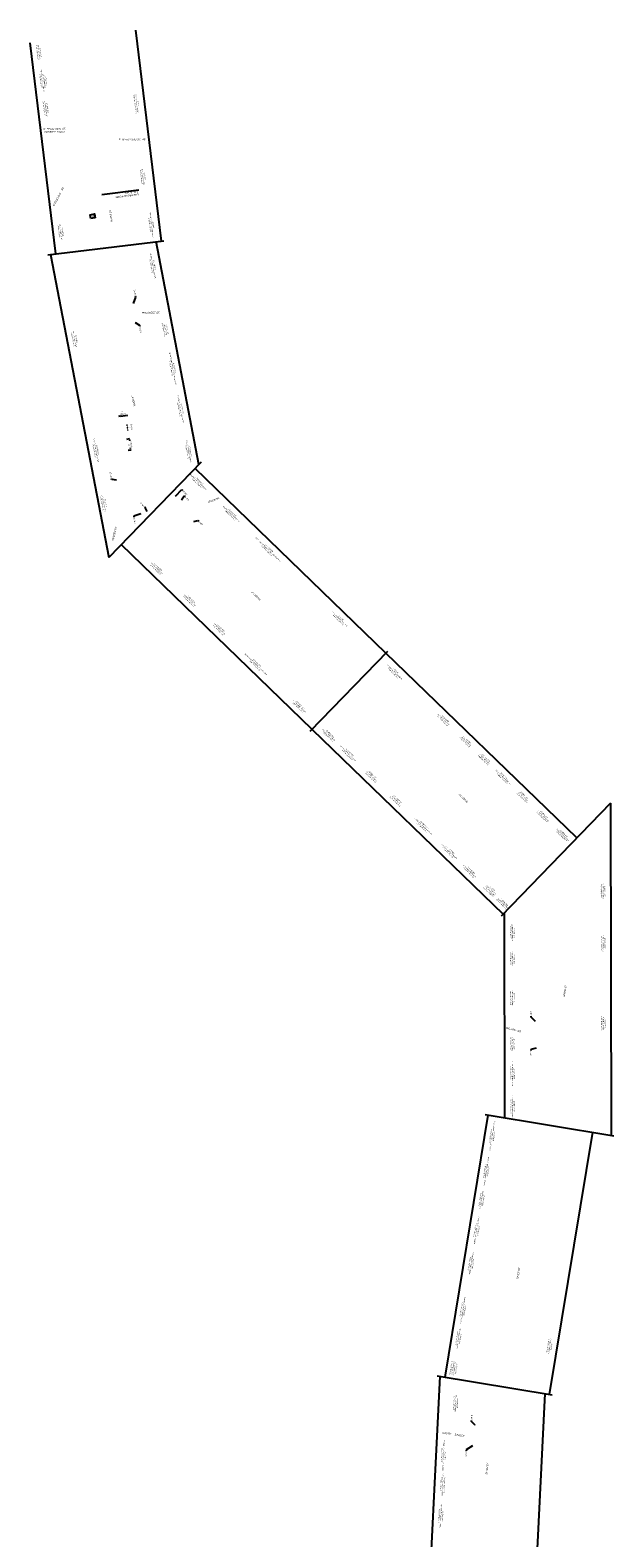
# Model space of a CAD drawing. Extents: x 101126 to 122237, y 252385 to 269910.
# Tile 8 of 8: x 121088 to 122186, y 267071 to 269910. Entities that reach past the tile are written whole.
import ezdxf
from ezdxf import colors
from ezdxf.entities.mleader import LeaderData, LeaderLine
from ezdxf.math import Vec2, Vec3

# ---------------------------------------------------------------- set-up
doc = ezdxf.new("R2010")
doc.units = 0
doc.header["$MEASUREMENT"] = 0
doc.layers.add('0_LMM Working Layer', color=4, linetype='Continuous', plot=False)
doc.layers.add('DEFPOINTS_FIXING CARELESS VIEWPORT LOCATIONS', color=5, linetype='Continuous', plot=False)
for name, color, linetype in [('C_P-AN-Text-Titles', 1, 'Continuous'), ('C_P-PV-Curb-Back', 133, 'Continuous'), ('C_P-PV-Curb-Face', 255, 'Continuous'), ('C_P-PV-Walk-Conc', 254, 'Continuous'), ('C_X-BN-Prop-Text-Own', 23, 'Continuous'), ('C_X-PV-Road-Name', 251, 'Continuous'), ('G_P-AN-Match-Line', 3, 'Continuous'), ('G_P-AN-Text-Dim', 7, 'Continuous'), ('G_P-AN-Text-Notes', 7, 'Continuous')]:
    doc.layers.add(name, color=color, linetype=linetype)
doc.styles.add('_CT_P-Text-A', font='arial.ttf', dxfattribs={"height": 0.1})
doc.styles.add('CT_P-Dim', font='arial.ttf')
doc.styles.add('CT_P-Text', font='arial.ttf')
doc.styles.add('CT_X-Line', font='ariali.ttf')
doc.styles.add('CT_X-Text', font='ariali.ttf')
doc.dimstyles.new('CT_P-Dim-Eng_A', dxfattribs={"dimtxt": 0.14, "dimasz": 0.12, "dimexe": 0.035, "dimexo": 0.06, "dimgap": 0.05, "dimtad": 1, "dimdsep": 46, "dimtxsty": 'CT_P-Dim', "dimcen": 0, "dimclrd": 256, "dimclre": 256, "dimclrt": 256, "dimadec": 8, "dimazin": 0, "dimtfac": 0.75, "dimtix": 1, "dimtmove": 1, "dimatfit": 0, "dimfxl": 1, "dimtfill": 1, "dimtolj": 1, "dimtzin": 0, "dimlwd": -1, "dimlwe": -1, "dimarcsym": 0})

# ---------------------------------------------------------------- blocks, each defined once
blk = doc.blocks.new('*D406')
at = {"layer": 'G_P-AN-Text-Dim', "transparency": 16777216}
for p, q in [((121256.6, 269183.1), (121254.2, 269182.8)), ((121259.1, 269182.3), (121258.8, 269184.2)), ((121258.9, 269183.5), (121266.9, 269184.5)), ((121267, 269183.3), (121266.8, 269185.2)), ((121269.2, 269184.8), (121271.6, 269185.1))]:
    blk.add_line(p, q, dxfattribs=at)
for points in [[(121256.5, 269183.5), (121256.6, 269182.8), (121258.9, 269183.5)], [(121269.2, 269185.2), (121269.3, 269184.4), (121266.9, 269184.5)]]:
    blk.add_solid(points, dxfattribs=at)
at = {"layer": 'G_P-AN-Text-Dim', "transparency": 16777216, "insert": (121262.2, 269189.1), "char_height": 2.8, "width": 2.58, "attachment_point": 5, "rotation": 7.3509, "style": 'CT_P-Dim', "bg_fill": 3, "box_fill_scale": 1.25, "bg_fill_color": 256, "bg_fill_true_color": 13158600, "bg_fill_transparency": 0}
blk.add_mtext("\\A1;8'\\P(TYP.)", dxfattribs=at)
blk = doc.blocks.new('*D407')
at = {"layer": 'G_P-AN-Text-Dim', "transparency": 16777216}
for p, q in [((121269.8, 269140.1), (121275.6, 269140.9)), ((121272.5, 269119.3), (121278.3, 269120)), ((121275.2, 269138.4), (121275.4, 269136.8)), ((121277.3, 269122.3), (121277.1, 269124))]:
    blk.add_line(p, q, dxfattribs=at)
for points in [[(121274.8, 269138.4), (121275.6, 269138.5), (121274.9, 269140.8)], [(121276.9, 269122.3), (121277.7, 269122.4), (121277.6, 269120)]]:
    blk.add_solid(points, dxfattribs=at)
at = {"layer": 'G_P-AN-Text-Dim', "transparency": 16777216, "insert": (121276.3, 269130.4), "char_height": 2.8, "attachment_point": 5, "rotation": 97.3509, "style": 'CT_P-Dim', "bg_fill": 3, "box_fill_scale": 1.25, "bg_fill_color": 256, "bg_fill_true_color": 13158600, "bg_fill_transparency": 0}
blk.add_mtext("\\A1;21'\\P(TYP.)", dxfattribs=at)
blk = doc.blocks.new('*D408')
at = {"layer": 'G_P-AN-Text-Dim', "transparency": 16777216}
for p, q in [((121270.9, 269162.5), (121272.4, 269162.6)), ((121271.4, 269164.9), (121271.1, 269167.3)), ((121271.2, 269160.5), (121272.6, 269160.7)), ((121271.9, 269160.6), (121271.7, 269162.6)), ((121272.2, 269158.2), (121272.5, 269155.8))]:
    blk.add_line(p, q, dxfattribs=at)
for points in [[(121271, 269164.9), (121271.8, 269165), (121271.7, 269162.6)], [(121271.8, 269158.1), (121272.6, 269158.2), (121271.9, 269160.6)]]:
    blk.add_solid(points, dxfattribs=at)
at = {"layer": 'G_P-AN-Text-Dim', "transparency": 16777216, "insert": (121276.9, 269162.2), "char_height": 2.8, "attachment_point": 5, "rotation": 97.3509, "style": 'CT_P-Dim', "bg_fill": 3, "box_fill_scale": 1.25, "bg_fill_color": 256, "bg_fill_true_color": 13158600, "bg_fill_transparency": 0}
blk.add_mtext("\\A1;2'\\P(TYP.)", dxfattribs=at)

msp = doc.modelspace()

# ---------------------------------------------------------------- linework, layer by layer
at = {"layer": '0_LMM Working Layer', "color": 4, "flags": 128}
for points in [[(121121.654, 269487.181), (121339.511, 269513.585)], [(121409.998, 269096.876), (121236.007, 268917.302)], [(121615.075, 268589.993), (121760.99, 268740.59)], [(122180.137, 268454.645), (121974.166, 268242.066)], [(121944.396, 267868.132), (122186.109, 267828.314)], [(121853.708, 267376.332), (122070.03, 267340.698)]]:
    msp.add_lwpolyline(points, dxfattribs=at)
at = {"layer": 'C_P-PV-Curb-Back', "flags": 128}
msp.add_lwpolyline([(121210.405, 269556.696), (121209.909, 269556.632), (121208.958, 269563.941), (121209.454, 269564.005)], dxfattribs=at)
at = {"layer": 'C_P-PV-Curb-Face', "flags": 128}
msp.add_lwpolyline([(121209.454, 269564.005), (121210.405, 269556.696)], dxfattribs=at)
at = {"layer": 'C_P-PV-Walk-Conc', "flags": 128}
msp.add_lwpolyline([(121202.106, 269555.28), (121201.047, 269562.615), (121208.958, 269563.941), (121209.909, 269556.632)], close=True, dxfattribs=at)
at = {"layer": 'DEFPOINTS_FIXING CARELESS VIEWPORT LOCATIONS', "color": 6, "flags": 128}
for points in [[(121286.422, 269910.053), (121334.547, 269512.984)], [(121136.306, 269488.957), (121088.181, 269886.026)], [(121618.554, 268593.584), (121259.463, 268941.512)], [(122180.137, 268454.645), (122181.108, 267829.138)], [(121981.365, 267862.042), (121980.764, 268248.875)], [(121858.674, 267375.514), (121833.119, 266859.629)], [(122033.071, 266859.948), (122056.992, 267342.845)]]:
    msp.add_lwpolyline(points, dxfattribs=at)
at = {"layer": 'DEFPOINTS_FIXING CARELESS VIEWPORT LOCATIONS', "flags": 128}
for points in [[(121405.747, 269092.489), (121325.341, 269511.868)], [(122116.602, 268389.072), (121757.511, 268736.999)], [(121618.554, 268593.584), (121977.646, 268245.657)], [(121949.329, 267867.319), (121868.06, 267373.968)], [(122065.096, 267341.51), (122146.366, 267834.861)]]:
    msp.add_lwpolyline(points, dxfattribs=at)
at = {"layer": 'G_P-AN-Match-Line', "elevation": 401.625, "flags": 128}
msp.add_lwpolyline([(121223.275, 269600.908), (121292.543, 269609.303)], dxfattribs=at)

# ---------------------------------------------------------------- texts
at = {"layer": 'C_X-BN-Prop-Text-Own', "char_height": 2, "style": '_CT_P-Text-A'}
for s, insert, width, attachment_point, rotation in [('27-A-029-B-00-004-0 2 T PROPERTIES INC 4130 ERIE ST', (121100.49, 269867.583), 28.55269, 2, 96.910546), ('27-A-029-B-00-006-0 \\PSECOND STREET PROPERTIES\\P PARTNERSHIP LLC \\P4144 ERIE ST', (121107.005, 269813.824), 69.43275, 2, 96.910546), ('27-A-029-B-00-007-0 GODNAVEC KENNETH J 4148 ERIE ST', (121113.229, 269762.475), 32.45204, 2, 96.910546), ('27-A-030-A-00-016-0 BINYON DEVELOPMENT INC 4145 ERIE ST', (121293.04, 269772.341), 38.38195, 8, 96.910546), ('27-A-030-A-00-027-0 WILLOUGHBY CITY OF PUBLIC SQ', (121305.258, 269634.627), 30.57915, 8, 96.910546), ('27-A-029-0-00-002-0 WILLOUGHBY CITY OF EUCLID AVE', (121141.496, 269529.242), 30.57915, 2, 96.910546), ('27-A-030-A-00-028-0 \\PMETHODIST CHURCH WILLOUGHBY RIVER ST', (121320.73, 269543.876), 48.98587, 8, 96.910546), ('27-A-030-A-00-029-0 \\PMETHODIST CHURCH WILLOUGHBY 15 PUBLIC SQ', (121323.611, 269467.783), 48.98587, 8, 100.853461), ('27-A-029-0-00-003-0 WILLOUGHBY CITY OF PUBLIC SQ', (121167.534, 269327.543), 30.57915, 2, 100.853461), ('27-A-030-A-00-041-0 OBERG GILBERT J 4217 RIVER ST', (121346.677, 269347.48), 26.53447, 8, 100.853461), ('27-A-030-A-00-042-0 \\PWRIGHT GARRETT & HANNAH ANN REINHARD 4221 RIVER ST', (121360.707, 269274.302), 63.0257, 8, 100.853461), ('27-A-030-A-00-043-0 \\PBRADY SCOTT VINCENT &  NANCY JO 4231 RIVER ST', (121375.426, 269197.533), 51.48534, 8, 100.853461), ('27-A-029-0-00-005-0 \\PWILLOUGHBY UNION REALTY LLC 25 PUBLIC SQ', (121207.6, 269118.571), 46.18613, 2, 100.853461), ('27-A-030-A-00-044-0 \\PROSEUM THOMAS H & SUSAN V 4241 RIVER ST', (121390.755, 269117.579), 43.68528, 8, 100.853461), ('27-A-029-0-00-006-0 LDC WILLOUGHBY LLC PUBLIC SQ', (121222.276, 269018.516), 31.05217, 2, 100.853461), ('27-A-026-D-00-034-0 CLEVELAND BAPTIST CHURCH 4249 RIVER ST', (121469.634, 269002.003), 42.12774, 8, 135.904601), ('27-A-026-D-00-040-0 \\PLANGHAM ANTHONY R & ANGELA C MAZZOLINI 4273 RIVER ST', (121538.459, 268935.318), 64.59284, 8, 135.904601), ('27-A-026-D-00-032-0 WILLOUGHBY MS LLC 4230 RIVER ST', (121323.442, 268893.446), 29.64681, 2, 135.904601), ('27-A-026-D-00-032-0 WILLOUGHBY MS LLC 4230 RIVER ST', (121385.383, 268833.43), 29.64681, 2, 135.904601), ('27-A-026-D-00-043-0 RIVERSIDE ASSOCIATES LLC RIVER ST', (121673.205, 268804.76), 39.79142, 8, 135.904601), ('27-A-026-D-00-032-0 WILLOUGHBY MS LLC 4230 RIVER ST', (121441.048, 268779.497), 29.64681, 2, 135.904601), ('27-A-026-D-00-029-0 \\PSMITH MOLLY M & CHRISTOPHER J SMITH 4306 RIVER ST', (121509.894, 268712.95), 57.72374, 2, 135.904601), ('27-A-026-D-00-044-0 RIVERSIDE ASSOCIATES LLC RIVER ST', (121776.181, 268704.986), 39.79142, 8, 135.904601), ('27-A-026-D-00-028-0 WATSON JEFFERY S TR 4312 RIVER ST', (121591.315, 268633.901), 32.76053, 2, 135.904601), ('27-A-026-D-00-046-0 GREGORY JONATHAN 4323 RIVER ST', (121869.101, 268614.955), 30.26654, 8, 135.904601), ('27-A-026-D-00-028-0 WATSON JEFFERY S TR 4312 RIVER ST', (121647.471, 268579.491), 32.76053, 2, 135.904601), ('27-A-026-D-00-047-0 MOWBRAY JOHN T 4329 RIVER ST', (121910.645, 268574.702), 26.6894, 8, 135.904601), ('27-A-026-D-00-026-0 \\PHUNDT JEFFREY K & JANICE M 4320 RIVER ST', (121683.944, 268544.467), 42.27855, 2, 135.904601), ('27-A-026-D-00-048-0 JOHNSON MARK B 4333 RIVER ST', (121946.006, 268540.44), 26.6894, 8, 135.904601), ('27-A-026-D-00-024-0 RUSS SANDRA J TR 4332 RIVER ST', (121727.411, 268502.036), 26.99104, 2, 135.904601), ('27-A-026-D-00-049-0 HOLL-HESS PROPERTIES LLC 4337 RIVER ST', (121981.388, 268506.158), 40.72786, 8, 135.904601), ('27-A-026-D-00-022-0 WILSON ADAM \\P4342 RIVER ST', (121773.858, 268457.033), 26.6894, 2, 135.904601), ('27-A-026-D-00-050-0 GILL KATHRYN M 4343 RIVER ST', (122018.761, 268469.947), 26.6894, 8, 135.904601), ('27-A-026-D-00-051-0 SCHWARTZ ROBIN J 4349 RIVER ST', (122056.384, 268433.493), 27.76707, 8, 135.904601), ('27-A-026-D-00-021-0 \\PBARRUS CHRISTIAN D & LINDA A 4348 RIVER ST', (121824.53, 268407.936), 44.78351, 2, 135.904601), ('27-A-026-D-00-052-0 WISSMAN MARGARET L 4359 RIVER ST', (122093.341, 268397.686), 32.45067, 8, 135.904601), ('27-A-026-D-00-020-0 KURNICK ALBERT C & AMY L 4354 RIVER ST', (121873.203, 268360.776), 39.00853, 2, 135.904601), ('27-A-026-D-00-019-0 KRUPKA MATTHEW G TR 4360 RIVER ST', (121912.04, 268323.146), 34.00821, 2, 135.904601), ('27-A-026-D-00-018-0 \\PCROW BRENT E & CRYSTAL M 4364 RIVER ST', (121950.062, 268285.902), 26.44292, 2, 135.904601), ('27-A-026-D-00-053-0 CMG HOLDINGS LLC 4371 RIVER ST', (122170.372, 268289.289), 27.92885, 8, 90.088918), ('27-A-026-D-00-017-0 WRAYNO JOSEPH 4368 RIVER ST', (121974.105, 268263.011), 26.6894, 2, 135.904601), ('27-A-026-D-00-016-0 ANDRADE ALEXANDER 4376 RIVER ST', (121990.823, 268211.044), 31.52382, 2, 90.088918), ('27-A-026-D-00-054-0 STOCKHAUS JILLIAN A 4385 RIVER ST', (122170.547, 268190.676), 30.89998, 8, 90.088918), ('27-A-026-D-00-015-0 GIBSON RBECCA L 4396 RIVER ST', (121990.899, 268162.106), 26.6894, 2, 90.088918), ('27-A-026-D-00-014-0 GIBSON DEBORAH D 4404 RIVER ST', (121991.014, 268087.705), 28.39639, 2, 90.088918), ('27-A-026-D-00-055-0 PHILLIPS NIKKI A 4399 RIVER ST', (122170.78, 268040.208), 26.6894, 8, 90.088918), ('27-A-026-A-00-030-0 STONE TAYLOR J 4422 RIVER ST', (121991.149, 268001.104), 26.53447, 2, 90.088918), ('27-A-026-A-00-031-0\\P EZZO RICHARD A & MARYLOU LTR 4432 RIVER ST', (121991.236, 267945.144), 47.89723, 2, 90.088918), ('27-A-026-A-00-033-0 \\PGARRETT FLOYD R & JILL A TR 4440 RIVER ST', (121991.331, 267883.857), 42.28267, 2, 90.088918), ('27-A-026-A-00-034-0\\P GREER JOYCE L & LAURA L RAMSEY ETAL 4448 RIVER ST', (121953.071, 267828.512), 61.2919, 2, 80.645717), ('27-A-026-A-00-035-0 \\PKARABA DARREN M & LAUREN K HEUER 4458 RIVER ST', (121942.103, 267761.925), 55.23524, 2, 80.645717), ('27-A-026-A-00-036-0 \\POTTO DONNA E TRUSTEE 4466 RIVER ST', (121933.241, 267708.13), 35.25726, 2, 80.645717), ('27-A-026-A-00-037-0 \\PBARTON ZACHARY SETH & ALICIA KAY 4478 RIVER ST', (121923.885, 267651.336), 52.89481, 2, 80.645717), ('27-A-026-A-00-038-0 \\PMARTIN LAURA A & DARRELL A 4490 RIVER ST', (121913.473, 267588.129), 42.60213, 2, 80.645717), ('27-A-026-A-00-039-0 \\PKOLENC JAMES E & KATY M FARRELL 4496 RIVER ST', (121898.057, 267501.208), 51.6485, 2, 80.645717), ('27-A-026-A-00-040-0 \\PMEYER DAN & PATRICIA LEE 4504 RIVER ST', (121889.707, 267447.178), 39.16484, 2, 80.645717), ('27-A-026-0-00-008-0 WILLOUGHBY CITY OF RIVER ST', (122069.742, 267431.237), 30.57915, 8, 80.645717), ('27-A-026-A-00-041-0 \\PKOLZ MICHAEL F & CHARLENE SCOTR 4514 RIVER ST', (121878.749, 267391.385), 32.64756, 2, 80.645717), ('27-A-026-A-00-042-0 BERNARDO CYNTHIA L 4524 RIVER ST', (121884.189, 267325.254), 31.36066, 2, 87.164123), ('27-A-026-B-00-007-0 \\PHARVEY DANAL R & JESSICA A GUERRIERI S RIVER ST', (121861.335, 267227.128), 58.66979, 2, 87.164123), ('27-A-026-B-00-007-0 \\PHARVEY DANAL R & JESSICA A GUERRIERI S RIVER ST', (121859.721, 267172.545), 42.10186, 2, 87.164123), ('27-A-026-B-00-009-0 \\PCALANDRA JAMES A & MARY LOU 4548 RIVER ST', (121856.366, 267112.722), 46.18613, 2, 87.164123)]:
    msp.add_mtext(s, dxfattribs=dict(at, insert=insert, width=width, attachment_point=attachment_point, rotation=rotation))
at = {"layer": 'C_X-PV-Road-Name', "color": 1, "char_height": 3.4}
for s, insert, width, attachment_point, rotation, style in [('W. SPAULDING ST.  \\PVARIABLE WIDTH', (121133.791, 269725.998), 42.84478, 2, 0.437177, 'CT_X-Text'), ("E. SPAULDING ST.  40'", (121280.113, 269705.947), 51.15228, 2, 0.437177, 'CT_X-Text'), ("EUCLID AVE.   60'", (121139.802, 269597.491), 40.06865, 2, 62.379436, 'CT_X-Text'), ('RIVER ST', (121238.203, 269560.317), 28.61701, 2, 96.987101, 'CT_X-Text'), ('PROSPECT ST.', (121315.508, 269379.705), 45.34259, 2, 0.25568, 'CT_X-Text'), ('RIVER ST', (121281.016, 269211.515), 28.61701, 2, 100.930015, 'CT_X-Text'), ('UNION ST.', (121433.191, 269026.999), 34.51872, 2, 18.621365, 'CT_X-Text'), ('CENTER ST', (121244.947, 268961.98), 28.61701, 2, 75.463822, 'CT_X-Text'), ('RIVER ST', (121511.912, 268843.473), 28.61701, 2, 135.981156, 'CT_X-Text'), ('RIVER ST', (121901.84, 268462.609), 28.61701, 2, 134.918529, 'CT_X-Text'), ('RIVER ST', (122092.445, 268101.497), 28.61701, 2, 80.891249, 'CT_X-Text'), ('WILSON AVE.', (121983.912, 268033.502), 40.06633, 1, 344.731111, 'CT_X-Line'), ('RIVER ST', (122004.979, 267569.655), 28.61701, 2, 80.722271, 'CT_X-Text'), ('RIVER ST', (121945.938, 267201.902), 28.61701, 2, 84.931585, 'CT_X-Text')]:
    msp.add_mtext(s, dxfattribs=dict(at, insert=insert, width=width, attachment_point=attachment_point, rotation=rotation, style=style))
at = {"layer": 'C_X-PV-Road-Name', "color": 1, "insert": (121857.358, 267272.097), "char_height": 3.4, "width": 55.10426, "attachment_point": 1, "rotation": 351.220106, "line_spacing_factor": 0.963847, "style": 'CT_X-Text'}
msp.add_mtext('\\pxqc;SOUTH     STREET', dxfattribs=at)
at = {"layer": 'G_P-AN-Match-Line', "insert": (121292.048, 269599.051, 401.625), "char_height": 3.19999, "width": 47.44256, "attachment_point": 1, "rotation": 186.910632, "style": '_CT_P-Text-A'}
msp.add_mtext('END RESURFACING\\PSTA. 67+00', dxfattribs=at)
at = {"layer": 'G_P-AN-Text-Notes', "color": 4, "insert": (121204.927, 269556.482), "char_height": 0.5, "attachment_point": 1, "rotation": 98.211991, "style": '_CT_P-Text-A'}
msp.add_mtext_dynamic_manual_height_columns('REMOVE RAMP. REPLACE W/ S/W & CURB', width=5.81878, gutter_width=12, heights=[0], dxfattribs=at)

# ---------------------------------------------------------------- dimensions: what is measured, and where the dimension line sits
at = {"layer": 'G_P-AN-Text-Dim'}
dim = msp.add_aligned_dim(p1=(121268.575, 269139.969), p2=(121271.261, 269119.141), distance=6.399, text='<>\\P(TYP.)', dimstyle='CT_P-Dim-Eng_A', override={"dimtad": 0, "dimpost": "'"}, dxfattribs=at)
dim.commit()
dim.dimension.update_dxf_attribs({"geometry": '*D407', "text_midpoint": (121276.265, 269130.374)})

# ---------------------------------------------------------------- leaders
at = {"layer": 'C_P-AN-Text-Titles'}
ml = msp.add_multileader_mtext('Standard', dxfattribs=at)
ml.set_content('CR-14', color=256, style='CT_P-Text')
ml.set_leader_properties(color=256)
ml.build(insert=Vec2(0, 0))
ml.multileader.update_dxf_attribs({"text_right_attachment_type": 3, "dogleg_length": 2, "arrow_head_size": 1.5})
ctx = ml.context
ctx.base_point, ctx.char_height, ctx.arrow_head_size, ctx.landing_gap_size, ctx.plane_origin, ctx.plane_x_axis, ctx.plane_y_axis = Vec3(121296.538, 269339.721, 395.828), 2.8, 1.5, 1.2, Vec3(121358.008, 269392.462, 395.828), Vec3(-0.18829777, 0.98211198), Vec3(-0.98211198, -0.18829777)
ctx.right_attachment = 3
notes = []
notes.append((ctx, [(0, (1, 1, 0), (121293.7, 269354.776, 395.828), (0.18829777, -0.98211198), 2, [(0, [(121284.649, 269360.263, 395.828)], 0, [])])]))
ctx.mtext.insert, ctx.mtext.text_direction, ctx.mtext.rotation, ctx.mtext.flow_direction = Vec3(121294.913, 269340.632, 395.828), Vec3(-0.18829777, 0.98211198), 1.76022495, 5
ctx.mtext.has_bg_fill, ctx.mtext.bg_color, ctx.mtext.bg_scale_factor, ctx.mtext.bg_transparency, ctx.mtext.use_window_bg_color = 1, -1073741824, 1, 0, 1
ml = msp.add_multileader_mtext('Standard', dxfattribs=at)
ml.set_content('CR-7', color=256, style='CT_P-Text')
ml.set_leader_properties(color=256)
ml.build(insert=Vec2(0, 0))
ml.multileader.update_dxf_attribs({"text_right_attachment_type": 3, "dogleg_length": 2, "arrow_head_size": 1.5})
ctx = ml.context
ctx.base_point, ctx.char_height, ctx.arrow_head_size, ctx.landing_gap_size, ctx.plane_origin, ctx.plane_x_axis, ctx.plane_y_axis = Vec3(122030.756, 268053.397, 395.828), 2.8, 1.5, 1.2, Vec3(122105.243, 268031.98, 395.828), Vec3(-0.00155191, 0.9999988), Vec3(-0.9999988, -0.00155191)
ctx.right_attachment = 3
notes.append((ctx, [(1, (1, 1, 0), (122030.759, 268051.397, 395.828), (-0.00155191, 0.9999988), 2, [(0, [(122040.044, 268042.485, 395.828)], 0, [])])]))
ctx.mtext.insert, ctx.mtext.text_direction, ctx.mtext.rotation, ctx.mtext.width, ctx.mtext.flow_direction = Vec3(122029.33, 268054.595, 395.828), Vec3(-0.00155191, 0.9999988), 1.57234824, 8.43755, 5
ctx.mtext.has_bg_fill, ctx.mtext.bg_color, ctx.mtext.bg_scale_factor, ctx.mtext.bg_transparency, ctx.mtext.use_window_bg_color = 1, -1073741824, 1, 0, 1
ml = msp.add_multileader_mtext('Standard', dxfattribs=at)
ml.set_content('CR-6', color=256, style='CT_P-Text')
ml.set_leader_properties(color=256)
ml.build(insert=Vec2(0, 0))
ml.multileader.update_dxf_attribs({"text_right_attachment_type": 3, "dogleg_length": 2, "arrow_head_size": 1.5})
ctx = ml.context
ctx.base_point, ctx.char_height, ctx.arrow_head_size, ctx.landing_gap_size, ctx.plane_origin, ctx.plane_x_axis, ctx.plane_y_axis = Vec3(122029.767, 267977.521, 395.828), 2.8, 1.5, 1.2, Vec3(122119.059, 268022.182, 395.828), Vec3(-0.00155191, 0.9999988), Vec3(-0.9999988, -0.00155191)
ctx.right_attachment = 3
notes.append((ctx, [(0, (1, 1, 0), (122029.795, 267990.674, 395.828), (0.00155191, -0.9999988), 2, [(0, [(122041.501, 267993.503, 395.828)], 0, [])])]))
ctx.mtext.insert, ctx.mtext.text_direction, ctx.mtext.rotation, ctx.mtext.flow_direction = Vec3(122028.342, 267978.719, 395.828), Vec3(-0.00155191, 0.9999988), 1.57234824, 5
ctx.mtext.has_bg_fill, ctx.mtext.bg_color, ctx.mtext.bg_scale_factor, ctx.mtext.bg_transparency, ctx.mtext.use_window_bg_color = 1, -1073741824, 1, 0, 1
ml = msp.add_multileader_mtext('Standard', dxfattribs=at)
ml.set_content('CR-5', color=256, style='CT_P-Text')
ml.set_leader_properties(color=256)
ml.build(insert=Vec2(0, 0))
ml.multileader.update_dxf_attribs({"text_right_attachment_type": 3, "dogleg_length": 2, "arrow_head_size": 1.5})
ctx = ml.context
ctx.base_point, ctx.char_height, ctx.arrow_head_size, ctx.landing_gap_size, ctx.plane_origin, ctx.plane_x_axis, ctx.plane_y_axis = Vec3(121918.665, 267292.245, 395.828), 2.8, 1.5, 1.2, Vec3(121980.534, 267276.687, 395.828), Vec3(0.04947519, 0.99877535), Vec3(-0.99877535, 0.04947519)
ctx.right_attachment = 3
notes.append((ctx, [(1, (1, 1, 0), (121918.566, 267290.247, 395.828), (0.04947519, 0.99877535), 2, [(0, [(121926.663, 267282.691, 395.828)], 0, [])])]))
ctx.mtext.insert, ctx.mtext.text_direction, ctx.mtext.rotation, ctx.mtext.width, ctx.mtext.flow_direction = Vec3(121917.302, 267293.514, 395.828), Vec3(0.04947519, 0.99877535), 1.52130093, 8.43755, 5
ctx.mtext.has_bg_fill, ctx.mtext.bg_color, ctx.mtext.bg_scale_factor, ctx.mtext.bg_transparency, ctx.mtext.use_window_bg_color = 1, -1073741824, 1, 0, 1
ml = msp.add_multileader_mtext('Standard', dxfattribs=at)
ml.set_content('CR-4', color=256, style='CT_P-Text')
ml.set_leader_properties(color=256)
ml.build(insert=Vec2(0, 0))
ml.multileader.update_dxf_attribs({"text_right_attachment_type": 3, "dogleg_length": 2, "arrow_head_size": 1.5})
ctx = ml.context
ctx.base_point, ctx.char_height, ctx.arrow_head_size, ctx.landing_gap_size, ctx.plane_origin, ctx.plane_x_axis, ctx.plane_y_axis = Vec3(121907.726, 267223.97, 395.828), 2.8, 1.5, 1.2, Vec3(121983.469, 267266.316, 395.828), Vec3(0.04947519, 0.99877535), Vec3(-0.99877535, 0.04947519)
ctx.right_attachment, ctx.text_align_type = 3, 2
notes.append((ctx, [(0, (1, 1, 0), (121908.424, 267237.095, 395.828), (-0.04947519, -0.99877535), 2, [(0, [(121921.69, 267245.117, 395.828)], 0, [])])]))
ctx.mtext.insert, ctx.mtext.text_direction, ctx.mtext.rotation, ctx.mtext.width, ctx.mtext.alignment, ctx.mtext.flow_direction = Vec3(121906.795, 267233.972, 395.828), Vec3(0.04947519, 0.99877535), 1.52130093, 8.43755, 3, 5
ctx.mtext.has_bg_fill, ctx.mtext.bg_color, ctx.mtext.bg_scale_factor, ctx.mtext.bg_transparency, ctx.mtext.use_window_bg_color = 1, -1073741824, 1, 0, 1
for ctx, leaders in notes:
    for number, flags, end, landing, length, lines in leaders:
        leader = LeaderData()
        leader.index, (leader.has_last_leader_line, leader.has_dogleg_vector, leader.attachment_direction) = number, flags
        leader.last_leader_point, leader.dogleg_vector, leader.dogleg_length = Vec3(end), Vec3(landing), length
        for number, points, colour, breaks in lines:
            line = LeaderLine()
            line.index, line.vertices, line.color, line.breaks = number, Vec3.list(points), colors.encode_raw_color(colour), breaks
            leader.lines.append(line)
        ctx.leaders.append(leader)

# ---------------------------------------------------------------- next in the draw order: dimensions: what is measured, and where the dimension line sits
at = {"layer": 'G_P-AN-Text-Dim'}
dim = msp.add_aligned_dim(p1=(121259.234, 269181.112), p2=(121267.168, 269182.135), distance=2.364, text='<>\\P(TYP.)', dimstyle='CT_P-Dim-Eng_A', override={"dimpost": "'"}, dxfattribs=at)
dim.commit()
dim.dimension.update_dxf_attribs({"geometry": '*D406', "text_midpoint": (121262.236, 269189.1)})

# ---------------------------------------------------------------- next in the draw order: leaders
at = {"layer": 'C_P-AN-Text-Titles'}
ml = msp.add_multileader_mtext('Standard', dxfattribs=at)
ml.set_content('CR-15', color=256, style='CT_P-Text')
ml.set_leader_properties(color=256)
ml.build(insert=Vec2(0, 0))
ml.multileader.update_dxf_attribs({"text_right_attachment_type": 3, "dogleg_length": 2, "arrow_head_size": 1.5})
ctx = ml.context
ctx.base_point, ctx.char_height, ctx.arrow_head_size, ctx.landing_gap_size, ctx.plane_origin, ctx.plane_x_axis, ctx.plane_y_axis = Vec3(121286.5, 269409.503, 395.828), 2.8, 1.5, 1.2, Vec3(121360.316, 269403.725, 395.828), Vec3(-0.18829777, 0.98211198), Vec3(-0.98211198, -0.18829777)
ctx.right_attachment = 3
notes = []
notes.append((ctx, [(1, (1, 1, 0), (121286.877, 269407.538, 395.828), (-0.18829777, 0.98211198), 2, [(0, [(121281.882, 269393.774, 395.828)], 0, [])])]))
ctx.mtext.insert, ctx.mtext.text_direction, ctx.mtext.rotation, ctx.mtext.flow_direction = Vec3(121284.876, 269410.413, 395.828), Vec3(-0.18829777, 0.98211198), 1.76022495, 5
ctx.mtext.has_bg_fill, ctx.mtext.bg_color, ctx.mtext.bg_scale_factor, ctx.mtext.bg_transparency, ctx.mtext.use_window_bg_color = 1, -1073741824, 1, 0, 1
ml = msp.add_multileader_mtext('Standard', dxfattribs=at)
ml.set_content('CR-13', color=256, style='CT_P-Text')
ml.set_leader_properties(color=256)
ml.build(insert=Vec2(0, 0))
ml.multileader.update_dxf_attribs({"text_right_attachment_type": 3, "dogleg_length": 2, "arrow_head_size": 1.5})
ctx = ml.context
ctx.base_point, ctx.char_height, ctx.arrow_head_size, ctx.landing_gap_size, ctx.plane_origin, ctx.plane_x_axis, ctx.plane_y_axis = Vec3(121241.1, 269065.948, 395.828), 2.8, 1.5, 1.2, Vec3(121338.22, 269068.301, 395.828), Vec3(-0.18829777, 0.98211198), Vec3(-0.98211198, -0.18829777)
ctx.right_attachment = 3
notes.append((ctx, [(1, (1, 1, 0), (121241.476, 269063.984, 395.828), (-0.18829777, 0.98211198), 2, [(0, [(121252.039, 269062.452, 395.828)], 0, [])])]))
ctx.mtext.insert, ctx.mtext.text_direction, ctx.mtext.rotation, ctx.mtext.flow_direction = Vec3(121239.474, 269066.859, 395.828), Vec3(-0.18829777, 0.98211198), 1.76022495, 5
ctx.mtext.has_bg_fill, ctx.mtext.bg_color, ctx.mtext.bg_scale_factor, ctx.mtext.bg_transparency, ctx.mtext.use_window_bg_color = 1, -1073741824, 1, 0, 1
ml = msp.add_multileader_mtext('Standard', dxfattribs=at)
ml.set_content('CR-9', color=256, style='CT_P-Text')
ml.set_leader_properties(color=256)
ml.build(insert=Vec2(0, 0))
ml.multileader.update_dxf_attribs({"text_right_attachment_type": 3, "dogleg_length": 2, "arrow_head_size": 1.5})
ctx = ml.context
ctx.base_point, ctx.char_height, ctx.arrow_head_size, ctx.landing_gap_size, ctx.plane_origin, ctx.plane_x_axis, ctx.plane_y_axis = Vec3(121387.477, 269024.321, 395.828), 2.8, 1.5, 1.2, Vec3(121450.587, 269037.805, 395.828), Vec3(-0.71818218, 0.69585512), Vec3(-0.69585512, -0.71818218)
ctx.right_attachment = 3
notes.append((ctx, [(0, (1, 1, 0), (121378.058, 269033.513, 395.828), (0.71818218, -0.69585512), 2, [(0, [(121371.909, 269024.627, 395.828)], 0, [])])]))
ctx.mtext.insert, ctx.mtext.text_direction, ctx.mtext.rotation, ctx.mtext.flow_direction = Vec3(121385.624, 269024.133, 395.828), Vec3(-0.71818218, 0.69585512), 2.37198276, 5
ctx.mtext.has_bg_fill, ctx.mtext.bg_color, ctx.mtext.bg_scale_factor, ctx.mtext.bg_transparency, ctx.mtext.use_window_bg_color = 1, -1073741824, 1, 0, 1
ml = msp.add_multileader_mtext('Standard', dxfattribs=at)
ml.set_content('CR-12', color=256, style='CT_P-Text')
ml.set_leader_properties(color=256)
ml.build(insert=Vec2(0, 0))
ml.multileader.update_dxf_attribs({"text_right_attachment_type": 3, "dogleg_length": 2, "arrow_head_size": 1.5})
ctx = ml.context
ctx.base_point, ctx.char_height, ctx.arrow_head_size, ctx.landing_gap_size, ctx.plane_origin, ctx.plane_x_axis, ctx.plane_y_axis = Vec3(121285.916, 268979.888, 395.828), 2.8, 1.5, 1.2, Vec3(121352.574, 269031.82, 395.828), Vec3(-0.18829777, 0.98211198), Vec3(-0.98211198, -0.18829777)
ctx.right_attachment = 3
notes.append((ctx, [(0, (1, 1, 0), (121283.081, 268994.925, 395.828), (0.18829777, -0.98211198), 2, [(0, [(121297.971, 268999.746, 395.828)], 0, [])])]))
ctx.mtext.insert, ctx.mtext.text_direction, ctx.mtext.rotation, ctx.mtext.flow_direction = Vec3(121284.292, 268980.798, 395.828), Vec3(-0.18829777, 0.98211198), 1.76022495, 5
ctx.mtext.has_bg_fill, ctx.mtext.bg_color, ctx.mtext.bg_scale_factor, ctx.mtext.bg_transparency, ctx.mtext.use_window_bg_color = 1, -1073741824, 1, 0, 1
ml = msp.add_multileader_mtext('Standard', dxfattribs=at)
ml.set_content('CR-8', color=256, style='CT_P-Text')
ml.set_leader_properties(color=256)
ml.build(insert=Vec2(0, 0))
ml.multileader.update_dxf_attribs({"text_right_attachment_type": 3, "dogleg_length": 2, "arrow_head_size": 1.5})
ctx = ml.context
ctx.base_point, ctx.char_height, ctx.arrow_head_size, ctx.landing_gap_size, ctx.plane_origin, ctx.plane_x_axis, ctx.plane_y_axis = Vec3(121413.179, 268977.649, 395.828), 2.8, 1.5, 1.2, Vec3(121449.11, 269014.223, 395.828), Vec3(-0.71818218, 0.69585512), Vec3(-0.69585512, -0.71818218)
ctx.right_attachment = 3
notes.append((ctx, [(0, (1, 1, 0), (121403.76, 268986.842, 395.828), (0.71818218, -0.69585512), 2, [(0, [(121394.669, 268984.499, 395.828)], 0, [])])]))
ctx.mtext.insert, ctx.mtext.text_direction, ctx.mtext.rotation, ctx.mtext.flow_direction = Vec3(121411.327, 268977.462, 395.828), Vec3(-0.71818218, 0.69585512), 2.37198276, 5
ctx.mtext.has_bg_fill, ctx.mtext.bg_color, ctx.mtext.bg_scale_factor, ctx.mtext.bg_transparency, ctx.mtext.use_window_bg_color = 1, -1073741824, 1, 0, 1
for ctx, leaders in notes:
    for number, flags, end, landing, length, lines in leaders:
        leader = LeaderData()
        leader.index, (leader.has_last_leader_line, leader.has_dogleg_vector, leader.attachment_direction) = number, flags
        leader.last_leader_point, leader.dogleg_vector, leader.dogleg_length = Vec3(end), Vec3(landing), length
        for number, points, colour, breaks in lines:
            line = LeaderLine()
            line.index, line.vertices, line.color, line.breaks = number, Vec3.list(points), colors.encode_raw_color(colour), breaks
            leader.lines.append(line)
        ctx.leaders.append(leader)

# ---------------------------------------------------------------- next in the draw order: linework, layer by layer
at = {"layer": 'DEFPOINTS_FIXING CARELESS VIEWPORT LOCATIONS', "flags": 128}
msp.add_lwpolyline([(121126.63, 269487.784), (121236.007, 268917.302)], dxfattribs=at)

# ---------------------------------------------------------------- next in the draw order: dimensions: what is measured, and where the dimension line sits
at = {"layer": 'G_P-AN-Text-Dim'}
dim = msp.add_aligned_dim(p1=(121269.983, 269160.316), p2=(121269.727, 269162.3), distance=-1.969, text='<>\\P(TYP.)', dimstyle='CT_P-Dim-Eng_A', override={"dimtad": 4, "dimpost": "'"}, dxfattribs=at)
dim.commit()
dim.dimension.update_dxf_attribs({"geometry": '*D408', "text_midpoint": (121276.94, 269162.222)})

# ---------------------------------------------------------------- next in the draw order: leaders
at = {"layer": 'C_P-AN-Text-Titles'}
ml = msp.add_multileader_mtext('Standard', dxfattribs=at)
ml.set_content('CR-10', color=256, style='CT_P-Text')
ml.set_leader_properties(color=256)
ml.build(insert=Vec2(0, 0))
ml.multileader.update_dxf_attribs({"text_right_attachment_type": 3, "dogleg_length": 2, "arrow_head_size": 1.5})
ctx = ml.context
ctx.base_point, ctx.char_height, ctx.arrow_head_size, ctx.landing_gap_size, ctx.plane_origin, ctx.plane_x_axis, ctx.plane_y_axis = Vec3(121384.159, 269034.421, 395.828), 2.8, 1.5, 1.2, Vec3(121440.008, 269037.131, 395.828), Vec3(-0.71818218, 0.69585512), Vec3(-0.69585512, -0.71818218)
ctx.right_attachment = 3
notes = []
notes.append((ctx, [(0, (1, 1, 0), (121373.188, 269045.117, 395.828), (0.71818218, -0.69585512), 2, [(0, [(121360.214, 269031.736, 395.828)], 0, [])])]))
ctx.mtext.insert, ctx.mtext.text_direction, ctx.mtext.rotation, ctx.mtext.flow_direction = Vec3(121382.306, 269034.234, 395.828), Vec3(-0.71818218, 0.69585512), 2.37198276, 5
ctx.mtext.has_bg_fill, ctx.mtext.bg_color, ctx.mtext.bg_scale_factor, ctx.mtext.bg_transparency, ctx.mtext.use_window_bg_color = 1, -1073741824, 1, 0, 1
ml = msp.add_multileader_mtext('Standard', dxfattribs=at)
ml.set_content('CR-11', color=256, style='CT_P-Text')
ml.set_leader_properties(color=256)
ml.build(insert=Vec2(0, 0))
ml.multileader.update_dxf_attribs({"text_right_attachment_type": 3, "dogleg_length": 2, "arrow_head_size": 1.5})
ctx = ml.context
ctx.base_point, ctx.char_height, ctx.arrow_head_size, ctx.landing_gap_size, ctx.plane_origin, ctx.plane_x_axis, ctx.plane_y_axis = Vec3(121303.952, 269011.695, 395.828), 2.8, 1.5, 1.2, Vec3(121386.14, 269039.13, 395.828), Vec3(-0.71818218, 0.69585512), Vec3(-0.69585512, -0.71818218)
ctx.right_attachment = 3
notes.append((ctx, [(1, (1, 1, 0), (121305.388, 269010.303, 395.828), (-0.71818218, 0.69585512), 2, [(0, [(121308.972, 269002.38, 395.828)], 0, [])])]))
ctx.mtext.insert, ctx.mtext.text_direction, ctx.mtext.rotation, ctx.mtext.flow_direction = Vec3(121302.099, 269011.507, 395.828), Vec3(-0.71818218, 0.69585512), 2.37198276, 5
ctx.mtext.has_bg_fill, ctx.mtext.bg_color, ctx.mtext.bg_scale_factor, ctx.mtext.bg_transparency, ctx.mtext.use_window_bg_color = 1, -1073741824, 1, 0, 1
for ctx, leaders in notes:
    for number, flags, end, landing, length, lines in leaders:
        leader = LeaderData()
        leader.index, (leader.has_last_leader_line, leader.has_dogleg_vector, leader.attachment_direction) = number, flags
        leader.last_leader_point, leader.dogleg_vector, leader.dogleg_length = Vec3(end), Vec3(landing), length
        for number, points, colour, breaks in lines:
            line = LeaderLine()
            line.index, line.vertices, line.color, line.breaks = number, Vec3.list(points), colors.encode_raw_color(colour), breaks
            leader.lines.append(line)
        ctx.leaders.append(leader)

# ---------------------------------------------------------------- next in the draw order: linework, layer by layer
at = {"layer": 'DEFPOINTS_FIXING CARELESS VIEWPORT LOCATIONS', "color": 6, "flags": 128}
msp.add_lwpolyline([(121757.511, 268736.999), (121398.42, 269084.927)], dxfattribs=at)

# ---------------------------------------------------------------- next in the draw order: texts
at = {"layer": 'C_X-BN-Prop-Text-Own', "insert": (121407.484, 269062.221), "char_height": 2, "width": 42.12774, "attachment_point": 8, "rotation": 135.904601, "style": '_CT_P-Text-A'}
msp.add_mtext('27-A-030-A-00-045-0 CLEVELAND BAPTIST CHURCH 4249 RIVER ST', dxfattribs=at)

doc.saveas('drawing.dxf')
